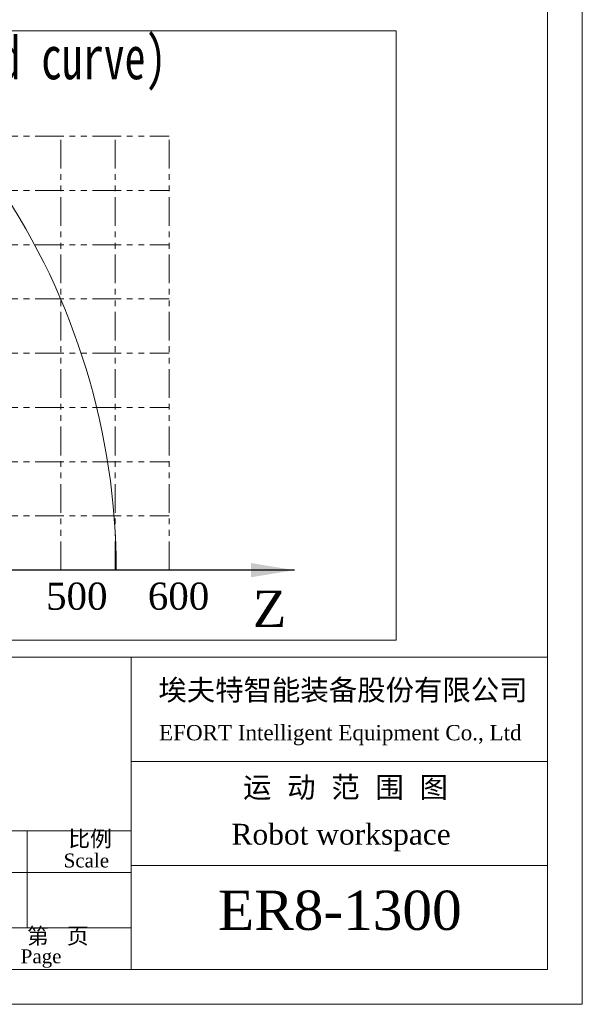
# Model space of a CAD drawing. Header units: millimetres. Extents: x 739 to 2567, y 424 to 1289.
# Tile 44 of 58: x 2412 to 2567, y 719 to 991. Entities that reach past the tile are written whole.
import ezdxf
from ezdxf.enums import TextEntityAlignment as Align

# ---------------------------------------------------------------- set-up
doc = ezdxf.new("R2010")
doc.units = ezdxf.units.MM
doc.linetypes.add('PHANTOM4', pattern=[15.875, 7.9375, -1.5875, 1.5875, -1.5875, 1.5875, -1.5875])
for name, color, linetype in [('10', 7, 'Continuous'), ('1轮廓实线层', 7, 'Continuous'), ('2细线层', 4, 'Continuous'), ('6文字层', 3, 'Continuous'), ('9双点划线层', 6, 'PHANTOM4')]:
    doc.layers.add(name, color=color, linetype=linetype)
doc.layers.add('5', color=7, linetype='Continuous', lineweight=35)
doc.styles.add('PC_TEXTSTYLE', font='ISOCP.SHX', dxfattribs={"width": 0.707, "bigfont": 'GBCBIG.SHX'})
doc.styles.get("Standard").update_dxf_attribs({"font": 'times.ttf'})
doc.dimstyles.new('ISO-25', dxfattribs={"dimtxt": 3.5, "dimasz": 2.5, "dimexe": 1.25, "dimexo": 0.625, "dimtad": 1, "dimdec": 0, "dimlfac": 10, "dimtxsty": 'Standard', "dimcen": 2.5, "dimadec": 0, "dimazin": 0, "dimtfac": 1, "dimtmove": 0, "dimatfit": 3, "dimfxl": 1, "dimarcsym": 0})

msp = doc.modelspace()

# ---------------------------------------------------------------- linework, layer by layer
at = {"color": 3, "lineweight": 5}
msp.add_lwpolyline([(2183.34566, 988.457018), (2515.819822, 988.457018), (2515.819822, 819.877289), (2183.34566, 819.877289)], close=True, dxfattribs=at)
at = {"layer": '1轮廓实线层', "color": 0, "lineweight": 5}
msp.add_arc((2247.591496, 839.24729), 190.8, 0.00000045, 33.92975711, dxfattribs=at)
at = {"layer": '5', "lineweight": 5}
for p, q in [((2567.34566, 719.167492), (2567.34566, 1289.405692)), ((2557.745691, 728.767462), (2557.745691, 1279.805723)), ((2212.146782, 815.167189), (2557.745691, 815.167189)), ((2442.546054, 815.167189), (2442.546054, 728.767462)), ((2442.546054, 786.36728), (2557.745691, 786.36728)), ((2212.146782, 767.167341), (2442.546054, 767.167341)), ((2413.746145, 767.167341), (2413.746145, 740.287426)), ((2557.745691, 757.567371), (2442.546054, 757.567371)), ((2327.346418, 755.647377), (2442.546054, 755.647377)), ((2327.346418, 740.287426), (2442.546054, 740.287426)), ((2557.745691, 728.767462), (1760.948206, 728.767462)), ((1760.948206, 719.167492), (2567.34566, 719.167492))]:
    msp.add_line(p, q, dxfattribs=at)
at = {"layer": '9双点划线层', "color": 0, "lineweight": 5}
for p, q in [((2273.091496, 959.247292), (2453.091496, 959.247292)), ((2423.091496, 839.247292), (2423.091496, 959.247292)), ((2438.091496, 839.247292), (2438.091496, 959.247292)), ((2453.091496, 839.247292), (2453.091496, 959.247292)), ((2273.091496, 944.247292), (2453.091496, 944.247292)), ((2273.091496, 929.247292), (2453.091496, 929.247292)), ((2273.091498, 914.247292), (2453.091496, 914.247292)), ((2273.091498, 899.247292), (2453.091496, 899.247292)), ((2273.091498, 884.247292), (2453.091496, 884.247292)), ((2273.091498, 869.247292), (2453.091496, 869.247292)), ((2273.091498, 854.247292), (2453.091496, 854.247292)), ((2273.091498, 839.247292), (2453.091496, 839.247292)), ((2273.091498, 839.247292), (2453.091496, 839.247292))]:
    msp.add_line(p, q, dxfattribs=at)

# ---------------------------------------------------------------- texts
at = {"layer": '10', "lineweight": 5}
for s, insert, char_height, attachment_point in [('埃夫特智能装备股份有限公司', (2501.131604, 808.987657), 5.75998182, 2), ('运  动  范  围  图', (2501.828064, 782.076218), 5.75998182, 2), ('比例', (2425.158037, 767.167341), 4.4159861, 1), ('第   页', (2413.746145, 740.287426), 4.4159861, 1)]:
    msp.add_mtext(s, dxfattribs=dict(at, insert=insert, char_height=char_height, attachment_point=attachment_point))
at = {"layer": '2细线层', "color": 0, "lineweight": 5, "insert": (2325.160089, 987.032244), "char_height": 12, "width": 138.35047385, "attachment_point": 1, "style": 'PC_TEXTSTYLE'}
msp.add_mtext('{\\fSimSun|b0|i0|c134|p0;负载曲线图(\\C4;Load curve\\C0;)}', dxfattribs=at)
at = {"layer": '2细线层', "color": 0, "lineweight": 5, "char_height": 7.5, "width": 4.50448365, "attachment_point": 1}
for s, insert in [('500', (2419.008887, 835.802513)), ('500', (2419.008887, 835.802513)), ('600', (2447.153127, 835.802513)), ('600', (2447.153127, 835.802513))]:
    msp.add_mtext(s, dxfattribs=dict(at, insert=insert))
at = {"layer": '6文字层', "color": 0, "lineweight": 5}
for s, height, p in [('EFORT Intelligent Equipment Co., Ltd', 4.22398667, (2500.39415, 796.406186)), ('Robot workspace', 5.75998182, (2500.625695, 769.083898)), ('Scale', 3.8399879, (2430.157714, 760.859213)), ('ER8-1300', 10.86168, (2500.266751, 750.598293)), ('Page', 3.8399879, (2417.635939, 734.358073))]:
    msp.add_text(s, height=height, dxfattribs=at).set_placement(p, align=Align.TOP_CENTER)
at = {"layer": '6文字层', "lineweight": 5, "insert": (2476.218147, 833.560426), "char_height": 10, "width": 16.73613256, "attachment_point": 1}
msp.add_mtext('Z', dxfattribs=at)

# ---------------------------------------------------------------- leaders
at = {"lineweight": 5}
msp.add_leader([(2487.696097, 839.247292), (2273.212822, 839.247292)], dimstyle='ISO-25', override={"dimtxt": 3.5, "dimasz": 12, "dimexe": 1, "dimexo": 0, "dimgap": 1.524, "dimtad": 0, "dimtih": 1, "dimtoh": 1, "dimlfac": 5, "dimzin": 0, "dimadec": 2, "dimtdec": 3, "dimtzin": 0}, dxfattribs=at)

doc.saveas('drawing.dxf')
